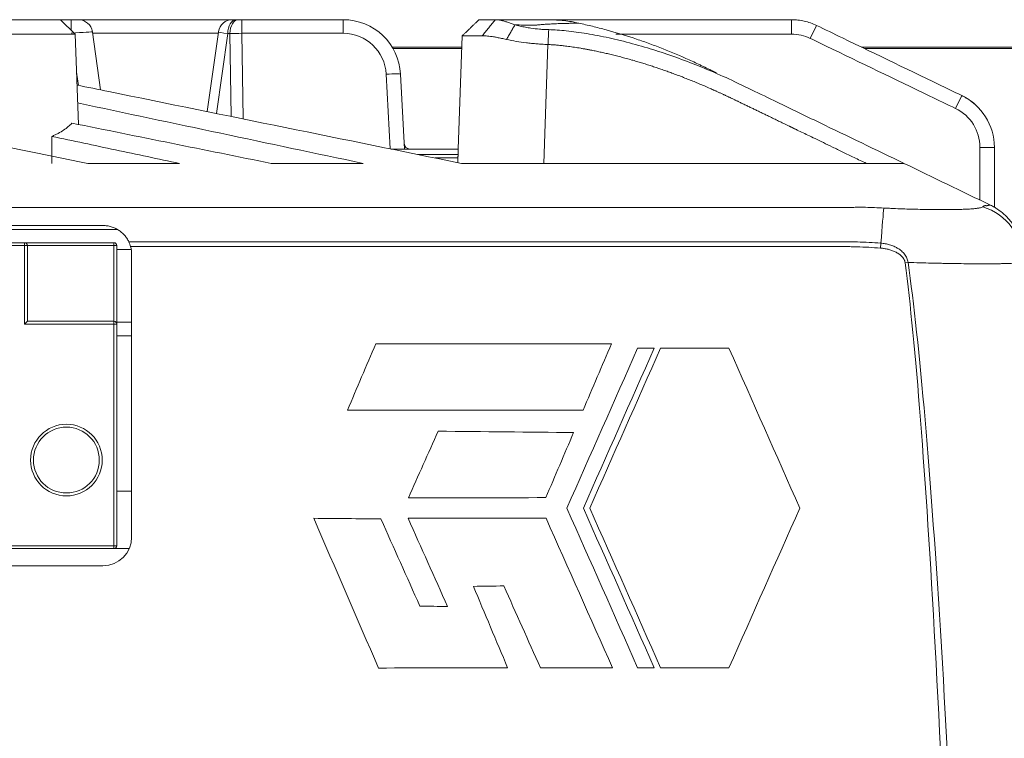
# Model space of a CAD drawing. Header units: millimetres. Extents: x 990 to 1809, y 0 to 562.
# Tile 22 of 256: x 1336 to 1370, y 214 to 239. Entities that reach past the tile are written whole.
import ezdxf

# ---------------------------------------------------------------- set-up
doc = ezdxf.new("R2010")
doc.units = ezdxf.units.MM
doc.layers.add('1', color=7, linetype='Continuous', true_color=0xffffff)
doc.layers.add('10', color=7, linetype='Continuous')

msp = doc.modelspace()

# ---------------------------------------------------------------- linework, layer by layer
at = {"layer": '1', "color": 7, "linetype": 'Continuous', "lineweight": 18}
for p, q in [((1336.921, 239.46), (1332.512, 239.46)), ((1336.92, 239.46), (1337.296, 239.46)), ((1337.438, 238.96), (1336.921, 239.46)), ((1337.296, 239.46), (1337.546, 239.46)), ((1337.296, 239.46), (1337.296, 239.098)), ((1337.546, 239.46), (1342.913, 239.46)), ((1343.024, 239.46), (1342.913, 239.46)), ((1343.024, 239.46), (1343.1, 239.46)), ((1343.1, 239.46), (1343.24, 239.46)), ((1343.24, 239.46), (1346.761, 239.46)), ((1343.24, 239.46), (1343.24, 238.986)), ((1346.761, 239.46), (1346.761, 238.986)), ((1353.921, 239.46), (1362.364, 239.46)), ((1362.364, 239.46), (1362.364, 238.96)), ((1363.233, 239.261), (1363.016, 238.811)), ((1337.438, 238.96), (1332.269, 238.96)), ((1337.548, 235.817), (1337.438, 238.96)), ((1338.323, 237.018), (1338.041, 239.029)), ((1342.412, 238.986), (1338.047, 238.986)), ((1342.418, 239.029), (1342.03, 236.263)), ((1342.745, 238.977), (1342.355, 236.196)), ((1342.821, 238.977), (1342.745, 238.977)), ((1342.865, 236.093), (1342.821, 238.977)), ((1343.24, 238.986), (1343.286, 236.007)), ((1346.761, 238.986), (1343.24, 238.986)), ((1350.763, 234.954), (1350.901, 238.893)), ((1362.364, 238.96), (1356.25, 238.96)), ((1350.885, 238.506), (1348.463, 238.506)), ((1353.889, 238.597), (1353.744, 234.46)), ((1384.42, 238.506), (1364.795, 238.506)), ((1350.885, 238.454), (1348.495, 238.454)), ((1384.42, 238.454), (1364.902, 238.454)), ((1337.549, 237.175), (1337.484, 237.64)), ((1348.395, 234.967), (1348.258, 237.564)), ((1348.758, 237.564), (1348.894, 234.96)), ((1368.29, 236.82), (1368.073, 236.369)), ((1348.427, 234.96), (1350.763, 234.96)), ((1350.76, 234.77), (1349.357, 234.77)), ((1369.421, 235.019), (1368.921, 235.019)), ((1368.921, 233.184), (1368.921, 235.019)), ((1369.421, 235.019), (1369.421, 232.933)), ((1349.951, 234.649), (1350.756, 234.649)), ((1321.355, 232.16), (1338.905, 232.16)), ((1365.459, 231.514), (1365.472, 231.684)), ((1339.389, 231.46), (1338.885, 231.46)), ((1339.401, 221.46), (1339.401, 231.3)), ((1366.318, 231.003), (1366.417, 231.016)), ((1338.885, 228.942), (1339.401, 228.942)), ((1339.401, 228.46), (1338.885, 228.46)), ((1321.865, 220.46), (1338.401, 220.46))]:
    msp.add_line(p, q, dxfattribs=at)
for centre, radius, start, end in [((1337.546, 238.96), 0.5, 8.9993, 90), ((1342.913, 238.96), 0.5, 90, 170.2623), ((1346.761, 237.46), 2, 3, 90), ((1346.761, 237.486), 1.5, 3, 90), ((1362.364, 237.46), 1.5, 64.2306, 90), ((1367.421, 235.019), 2, 0, 64.2307), ((1367.421, 235.019), 1.5, 0, 64.2307), ((1349.084, 235.16), 0.2, 183, 270), ((1338.401, 231.3), 1, 0, 15.358), ((1338.401, 221.46), 1, 270, 0)]:
    msp.add_arc(centre, radius, start, end, dxfattribs=at)
for centre, major_axis, ratio, start_param, end_param in [((1343.024, 238.96), (0, -0.5), 0.559386, 3.141593, 4.677482), ((1343.1, 238.96), (0, -0.5), 0.559386, 3.141593, 4.677482), ((1337.294, 238.96), (0.748, 0.069), 0.034479, 0.001626, 1.565148), ((1343.165, 238.96), (-0.748, 0.069), 0.034479, 6.267738, 7.259817), ((1343.24, 238.96), (0.75, 0.008), 0.034886, 1.570177, 2.163488), ((1348.258, 237.538), (-0.499, -0.026), 0.052264, 3.141593, 4.70965), ((1332.203, 182.489), (2.58, 104.745), 0.034483, 5.232411, 5.242779), ((1365.421, 231.004), (-0.161, -1.993), 0.002114, 3.442173, 4.364609), ((1368.421, 231.053), (2, 0), 0.99474, 0, 1.267587), ((1365.421, 62.546), (0, -171.907), 0.026177, 2.450233, 2.9409), ((1365.421, 62.546), (0, 171.92), 0.029083, 5.591826, 6.082492)]:
    msp.add_ellipse(centre, major_axis=major_axis, ratio=ratio, start_param=start_param, end_param=end_param, dxfattribs=at)
for points, degree in [([(1350.901, 238.893), (1351.488, 239.46)], 1), ([(1351.488, 239.46), (1351.486, 239.46), (1351.779, 239.46), (1352.05, 239.46)], 2), ([(1351.601, 238.901), (1352.05, 239.46)], 1), ([(1352.447, 238.773), (1352.737, 239.279)], 1), ([(1353.928, 239.457), (1353.853, 239.459), (1353.779, 239.46), (1353.706, 239.46)], 3), ([(1353.889, 238.597), (1353.915, 239.113)], 1), ([(1341.066, 234.46), (1340.001, 234.46), (1338.936, 234.46), (1337.871, 234.46)], 3), ([(1347.456, 234.46), (1346.391, 234.46), (1345.326, 234.46), (1344.261, 234.46)], 3), ([(1369.29, 233.006), (1368.285, 233.491), (1367.28, 233.976), (1366.275, 234.461)], 3), ([(1346.912, 225.874), (1347.24, 226.646), (1347.568, 227.417), (1347.897, 228.188)], 3), ([(1347.897, 228.188), (1350.63, 228.188), (1353.364, 228.188), (1356.097, 228.188)], 3), ([(1357.009, 228.032), (1356.188, 226.178), (1355.366, 224.324), (1354.544, 222.47)], 3), ([(1356.097, 228.188), (1355.768, 227.417), (1355.44, 226.646), (1355.111, 225.875)], 3), ([(1355.119, 222.47), (1355.941, 224.324), (1356.763, 226.178), (1357.585, 228.032)], 3), ([(1357.807, 228.032), (1356.985, 226.178), (1356.163, 224.324), (1355.341, 222.47)], 3), ([(1357.585, 228.032), (1357.393, 228.032), (1357.201, 228.032), (1357.009, 228.032)], 3), ([(1360.187, 228.032), (1359.393, 228.032), (1358.6, 228.032), (1357.807, 228.032)], 3), ([(1362.652, 222.47), (1361.83, 224.324), (1361.009, 226.178), (1360.187, 228.032)], 3), ([(1355.111, 225.875), (1352.378, 225.875), (1349.645, 225.874), (1346.912, 225.874)], 3), ([(1350.067, 225.144), (1349.721, 224.37), (1349.375, 223.597), (1349.03, 222.824)], 3), ([(1354.78, 225.097), (1353.209, 225.113), (1351.638, 225.128), (1350.067, 225.144)], 3), ([(1353.813, 222.832), (1354.135, 223.587), (1354.457, 224.342), (1354.78, 225.097)], 3), ([(1349.03, 222.824), (1350.624, 222.827), (1352.218, 222.83), (1353.813, 222.832)], 3), ([(1354.544, 222.47), (1355.366, 220.617), (1356.188, 218.763), (1357.009, 216.909)], 3), ([(1357.585, 216.909), (1356.763, 218.763), (1355.941, 220.617), (1355.119, 222.47)], 3), ([(1355.341, 222.47), (1356.163, 220.617), (1356.985, 218.763), (1357.807, 216.909)], 3), ([(1360.187, 216.909), (1361.009, 218.763), (1361.83, 220.617), (1362.652, 222.47)], 3), ([(1345.741, 222.113), (1346.519, 222.106), (1347.297, 222.1), (1348.075, 222.093)], 3), ([(1347.988, 216.905), (1347.239, 218.641), (1346.49, 220.377), (1345.741, 222.113)], 3), ([(1348.075, 222.093), (1348.527, 221.082), (1348.978, 220.07), (1349.429, 219.059)], 3), ([(1349.022, 222.113), (1350.623, 222.113), (1352.225, 222.113), (1353.826, 222.113)], 3), ([(1350.393, 219.044), (1349.936, 220.067), (1349.479, 221.09), (1349.022, 222.113)], 3), ([(1353.826, 222.113), (1354.596, 220.378), (1355.365, 218.644), (1356.134, 216.909)], 3), ([(1352.354, 219.761), (1352.001, 219.756), (1351.648, 219.75), (1351.295, 219.745)], 3), ([(1351.295, 219.745), (1351.691, 218.801), (1352.088, 217.857), (1352.484, 216.913)], 3), ([(1353.623, 216.915), (1353.2, 217.864), (1352.777, 218.813), (1352.354, 219.761)], 3), ([(1349.429, 219.059), (1349.751, 219.054), (1350.072, 219.049), (1350.393, 219.044)], 3), ([(1352.484, 216.913), (1350.986, 216.911), (1349.487, 216.908), (1347.988, 216.905)], 3), ([(1356.134, 216.909), (1355.297, 216.911), (1354.46, 216.913), (1353.623, 216.915)], 3), ([(1357.009, 216.909), (1357.201, 216.909), (1357.393, 216.909), (1357.585, 216.909)], 3), ([(1357.807, 216.909), (1358.6, 216.909), (1359.393, 216.909), (1360.187, 216.909)], 3)]:
    msp.add_open_spline(points, degree=degree, dxfattribs=at)
for points, degree, knots in [([(1352.05, 239.46), (1352.327, 239.46), (1352.604, 239.46), (1353.018, 239.46), (1353.157, 239.46), (1353.312, 239.46), (1353.33, 239.46), (1353.364, 239.46), (1353.382, 239.46), (1353.433, 239.46), (1353.468, 239.46), (1353.571, 239.46), (1353.639, 239.46), (1353.706, 239.46)], 3, [0, 0, 0, 0, 0.5, 0.5, 0.75, 0.75, 0.78125, 0.78125, 0.8125, 0.8125, 0.875, 0.875, 1, 1, 1, 1]), ([(1352.05, 239.46), (1352.083, 239.459), (1352.147, 239.456), (1352.253, 239.437), (1352.365, 239.409), (1352.483, 239.372), (1352.606, 239.329), (1352.694, 239.296), (1352.737, 239.279)], 3, [0, 0, 0, 0, 0.171149, 0.339877, 0.506656, 0.671956, 0.83625, 1, 1, 1, 1]), ([(1354.957, 239.339), (1354.878, 239.338), (1354.796, 239.337), (1354.669, 239.334), (1354.627, 239.333), (1354.54, 239.331), (1354.495, 239.33), (1354.362, 239.326), (1354.272, 239.323), (1354.134, 239.318), (1354.088, 239.316), (1354.017, 239.312), (1353.994, 239.311), (1353.947, 239.308), (1353.924, 239.307), (1353.853, 239.303), (1353.805, 239.3), (1353.71, 239.293), (1353.662, 239.289), (1353.589, 239.283), (1353.565, 239.28), (1353.529, 239.277), (1353.516, 239.275), (1353.492, 239.273), (1353.48, 239.272), (1353.465, 239.269), (1353.462, 239.269), (1353.456, 239.268), (1353.447, 239.267), (1353.438, 239.266), (1353.426, 239.265), (1353.414, 239.264), (1353.395, 239.264), (1353.383, 239.264), (1353.371, 239.264), (1353.365, 239.264), (1353.347, 239.265), (1353.334, 239.265), (1353.225, 239.268), (1353.127, 239.27), (1352.932, 239.275), (1352.835, 239.277), (1352.737, 239.279)], 3, [0, 0, 0, 0, 0.125, 0.125, 0.1875, 0.1875, 0.25, 0.25, 0.375, 0.375, 0.4375, 0.4375, 0.46875, 0.46875, 0.5, 0.5, 0.5625, 0.5625, 0.625, 0.625, 0.65625, 0.65625, 0.671875, 0.671875, 0.6875, 0.6875, 0.691406, 0.691406, 0.695312, 0.703125, 0.703125, 0.710937, 0.71875, 0.726562, 0.726562, 0.734375, 0.734375, 0.75, 0.75, 0.875, 0.875, 1, 1, 1, 1]), ([(1352.737, 239.279), (1352.797, 239.264), (1352.915, 239.234), (1353.102, 239.196), (1353.328, 239.159), (1353.546, 239.134), (1353.726, 239.118), (1353.832, 239.114), (1353.887, 239.113), (1353.915, 239.113)], 3, [0, 0, 0, 0, 0.165312, 0.329797, 0.49448, 0.743484, 0.867807, 0.932792, 1, 1, 1, 1]), ([(1354.957, 239.339), (1354.789, 239.381), (1354.618, 239.409), (1354.361, 239.437), (1354.274, 239.443), (1354.102, 239.453), (1354.015, 239.456), (1353.928, 239.457)], 3, [0, 0, 0, 0, 0.5, 0.5, 0.75, 0.75, 1, 1, 1, 1]), ([(1359.75, 237.611), (1359.69, 237.64), (1359.631, 237.669), (1359.498, 237.733), (1359.424, 237.768), (1359.332, 237.813), (1359.314, 237.822), (1359.277, 237.839), (1359.259, 237.848), (1359.222, 237.866), (1359.204, 237.875), (1359.167, 237.893), (1359.148, 237.901), (1358.982, 237.98), (1358.834, 238.049), (1358.386, 238.248), (1358.084, 238.374), (1357.625, 238.551), (1357.471, 238.609), (1357.163, 238.719), (1357.008, 238.772), (1356.542, 238.926), (1356.228, 239.021), (1355.755, 239.15), (1355.596, 239.191), (1355.278, 239.268), (1355.118, 239.305), (1354.957, 239.339)], 3, [0, 0, 0, 0, 0.038693, 0.038693, 0.086758, 0.086758, 0.098774, 0.098774, 0.110791, 0.110791, 0.122807, 0.122807, 0.134823, 0.134823, 0.230954, 0.230954, 0.423216, 0.423216, 0.519346, 0.519346, 0.615477, 0.615477, 0.807739, 0.807739, 0.903869, 0.903869, 1, 1, 1, 1]), ([(1362.364, 239.46), (1362.439, 239.46), (1362.514, 239.456), (1362.662, 239.439), (1362.735, 239.426), (1362.881, 239.393), (1362.953, 239.373), (1363.095, 239.323), (1363.165, 239.294), (1363.233, 239.261)], 3, [0, 0, 0, 0, 0.25, 0.25, 0.5, 0.5, 0.75, 0.75, 1, 1, 1, 1]), ([(1363.233, 239.261), (1363.533, 239.116), (1363.833, 238.971), (1365.334, 238.247), (1366.535, 237.667), (1367.921, 236.998), (1368.105, 236.909), (1368.29, 236.82)], 3, [0, 0, 0, 0, 0.178081, 0.178081, 0.890407, 0.890407, 1, 1, 1, 1]), ([(1363.233, 239.261), (1363.533, 239.116), (1363.833, 238.971), (1365.334, 238.247), (1366.535, 237.667), (1367.921, 236.998), (1368.105, 236.909), (1368.29, 236.82)], 3, [0, 0, 0, 0, 0.178081, 0.178081, 0.890407, 0.890407, 1, 1, 1, 1]), ([(1351.601, 238.901), (1351.549, 238.901), (1351.445, 238.901), (1351.309, 238.901), (1351.189, 238.9), (1351.087, 238.899), (1351.006, 238.898), (1350.946, 238.897), (1350.908, 238.895), (1350.903, 238.894), (1350.901, 238.893)], 3, [0, 0, 0, 0, 0.118915, 0.239567, 0.361955, 0.486083, 0.61195, 0.739558, 0.868907, 1, 1, 1, 1]), ([(1352.447, 238.773), (1352.387, 238.786), (1352.276, 238.81), (1352.127, 238.84), (1351.962, 238.87), (1351.784, 238.895), (1351.66, 238.899), (1351.601, 238.901)], 3, [0, 0, 0, 0, 0.187852, 0.353716, 0.497644, 0.758209, 1, 1, 1, 1]), ([(1353.915, 239.113), (1354.012, 239.109), (1354.217, 239.102), (1354.535, 239.073), (1354.878, 239.032), (1355.242, 238.977), (1355.755, 238.885), (1356.43, 238.735), (1357.232, 238.518), (1358.046, 238.26), (1358.821, 237.979), (1359.609, 237.659), (1360.317, 237.34), (1361.074, 236.971), (1361.807, 236.618), (1362.593, 236.238), (1364.065, 235.528), (1365.296, 234.934), (1366.278, 234.46)], 3, [0, 0, 0, 0, 0.022008, 0.046126, 0.07215, 0.099918, 0.129228, 0.189692, 0.255762, 0.316548, 0.382237, 0.441653, 0.508211, 0.557341, 0.631442, 0.69173, 0.754287, 1, 1, 1, 1]), ([(1368.073, 236.369), (1367.772, 236.514), (1367.472, 236.659), (1365.971, 237.384), (1364.771, 237.963), (1363.385, 238.632), (1363.2, 238.721), (1363.016, 238.811)], 3, [0, 0, 0, 0, 0.178081, 0.178081, 0.890407, 0.890407, 1, 1, 1, 1]), ([(1353.889, 238.597), (1353.816, 238.601), (1353.689, 238.607), (1353.499, 238.619), (1353.32, 238.635), (1353.076, 238.662), (1352.778, 238.704), (1352.558, 238.75), (1352.447, 238.773)], 3, [0, 0, 0, 0, 0.14379, 0.251617, 0.377609, 0.502955, 0.749586, 1, 1, 1, 1]), ([(1364.969, 234.46), (1362.786, 235.514), (1362.289, 235.754), (1361.619, 236.078), (1360.613, 236.563), (1360.278, 236.724), (1359.961, 236.878), (1359.603, 237.036), (1358.197, 237.66), (1356.807, 238.057), (1356.061, 238.27), (1355.365, 238.405), (1354.542, 238.564), (1353.889, 238.597)], 2, [0, 0, 0, 0.25, 0.25, 0.375, 0.4375, 0.4375, 0.5, 0.5, 0.75, 0.75, 0.875, 0.875, 1, 1, 1]), ([(1337.5, 237.185), (1337.869, 237.11), (1338.238, 237.035), (1342.698, 236.126), (1346.79, 235.293), (1350.883, 234.46)], 3, [0, 0, 0, 0, 0.082656, 0.082656, 1, 1, 1, 1]), ([(1368.806, 236.461), (1368.789, 236.477), (1368.704, 236.556), (1368.613, 236.627), (1368.496, 236.705), (1368.456, 236.73), (1368.374, 236.777), (1368.332, 236.799), (1368.29, 236.82)], 3, [0, 0, 0, 0, 0.109578, 0.554789, 0.554789, 0.777395, 0.777395, 1, 1, 1, 1]), ([(1347.456, 234.46), (1345.806, 234.809), (1344.156, 235.158), (1340.844, 235.859), (1339.183, 236.211), (1337.522, 236.563)], 3, [0, 0, 0, 0, 0.498332, 0.498332, 1, 1, 1, 1]), ([(1336.624, 235.4), (1336.663, 235.417), (1336.719, 235.443), (1336.774, 235.47), (1336.809, 235.488), (1336.827, 235.497), (1336.913, 235.544), (1336.976, 235.581), (1337.092, 235.659), (1337.199, 235.738), (1337.285, 235.82), (1337.323, 235.862)], 3, [0, 0, 0, 0, 0.125, 0.1875, 0.1875, 0.25, 0.25, 0.5, 0.5, 0.75, 1, 1, 1, 1]), ([(1337.323, 235.862), (1338.477, 235.629), (1339.631, 235.396), (1341.944, 234.928), (1343.102, 234.694), (1344.261, 234.46)], 3, [0, 0, 0, 0, 0.499007, 0.499007, 1, 1, 1, 1]), ([(1341.066, 234.46), (1340.324, 234.617), (1339.583, 234.774), (1338.102, 235.087), (1337.363, 235.244), (1336.624, 235.4)], 3, [0, 0, 0, 0, 0.500857, 0.500857, 1, 1, 1, 1]), ([(1335.149, 235.01), (1335.606, 234.917), (1336.064, 234.825), (1336.971, 234.642), (1337.421, 234.551), (1337.871, 234.46)], 3, [0, 0, 0, 0, 0.503965, 0.503965, 1, 1, 1, 1]), ([(1350.756, 234.649), (1350.756, 234.659), (1350.757, 234.67), (1350.757, 234.69), (1350.758, 234.7), (1350.759, 234.73), (1350.76, 234.75), (1350.76, 234.77)], 3, [0, 0, 0, 0, 0.250347, 0.250347, 0.500694, 0.500694, 1, 1, 1, 1]), ([(1350.763, 234.954), (1350.763, 234.948), (1350.763, 234.94), (1350.763, 234.923), (1350.763, 234.917), (1350.763, 234.903), (1350.763, 234.895), (1350.763, 234.883), (1350.763, 234.879), (1350.762, 234.87), (1350.762, 234.865), (1350.762, 234.852), (1350.762, 234.842), (1350.762, 234.822), (1350.761, 234.812), (1350.761, 234.791), (1350.761, 234.781), (1350.76, 234.77)], 3, [0, 0, 0, 0, 0.25, 0.25, 0.375, 0.375, 0.5, 0.5, 0.5625, 0.5625, 0.625, 0.625, 0.75, 0.75, 0.875, 0.875, 1, 1, 1, 1]), ([(1350.756, 234.649), (1350.756, 234.637), (1350.755, 234.624), (1350.755, 234.606), (1350.755, 234.6), (1350.755, 234.588), (1350.754, 234.582), (1350.754, 234.564), (1350.754, 234.554), (1350.754, 234.533), (1350.754, 234.523), (1350.755, 234.506), (1350.755, 234.498), (1350.756, 234.489), (1350.756, 234.487), (1350.757, 234.485)], 3, [0, 0, 0, 0, 0.188524, 0.188524, 0.282786, 0.282786, 0.377047, 0.377047, 0.565571, 0.565571, 0.754095, 0.754095, 0.942619, 0.942619, 1, 1, 1, 1]), ([(1366.278, 234.46), (1366.278, 234.46), (1366.278, 234.46), (1366.278, 234.46), (1366.278, 234.46), (1366.277, 234.46), (1366.275, 234.46), (1366.262, 234.46), (1366.227, 234.46), (1366.175, 234.46), (1366.106, 234.46), (1366.023, 234.46), (1365.926, 234.46), (1365.819, 234.46), (1365.723, 234.46), (1365.657, 234.46), (1365.627, 234.46), (1365.611, 234.46), (1365.594, 234.46), (1365.558, 234.46), (1365.5, 234.46), (1365.432, 234.46), (1365.383, 234.46), (1365.358, 234.46), (1365.333, 234.46), (1365.28, 234.46), (1365.082, 234.46), (1364.663, 234.46), (1363.943, 234.46), (1363.087, 234.46), (1362.125, 234.46), (1361.266, 234.46), (1360.695, 234.46), (1360.453, 234.46), (1360.365, 234.46), (1360.276, 234.46), (1360.166, 234.46), (1359.727, 234.46), (1358.977, 234.46), (1357.568, 234.46), (1355.101, 234.46), (1352.755, 234.46), (1351.114, 234.46), (1350.883, 234.46)], 3, [0, 0, 0, 0, 0.157192, 0.162323, 0.164888, 0.167454, 0.172585, 0.193109, 0.213633, 0.234157, 0.254681, 0.275205, 0.295729, 0.316253, 0.336778, 0.34704, 0.349605, 0.352171, 0.354736, 0.357302, 0.367564, 0.377826, 0.380391, 0.382957, 0.385522, 0.388088, 0.39835, 0.439398, 0.480446, 0.521494, 0.562543, 0.603591, 0.624115, 0.629246, 0.631812, 0.634377, 0.639508, 0.644639, 0.685687, 0.726735, 0.808832, 0.973025, 1, 1, 1, 1]), ([(1369.018, 232.951), (1369.024, 232.957), (1369.031, 232.962), (1369.041, 232.968), (1369.045, 232.97), (1369.05, 232.973), (1369.052, 232.974), (1369.055, 232.976), (1369.057, 232.977), (1369.063, 232.979), (1369.067, 232.981), (1369.074, 232.984), (1369.078, 232.985), (1369.09, 232.988), (1369.099, 232.99), (1369.112, 232.991), (1369.116, 232.991), (1369.125, 232.991), (1369.13, 232.991), (1369.137, 232.99), (1369.139, 232.99), (1369.143, 232.99), (1369.144, 232.989), (1369.146, 232.989), (1369.147, 232.989), (1369.15, 232.989), (1369.152, 232.988), (1369.154, 232.988), (1369.156, 232.987), (1369.157, 232.987), (1369.16, 232.986), (1369.162, 232.986), (1369.163, 232.986), (1369.163, 232.986), (1369.164, 232.987), (1369.165, 232.987), (1369.167, 232.988), (1369.168, 232.988), (1369.172, 232.989), (1369.174, 232.99), (1369.186, 232.994), (1369.196, 232.997), (1369.214, 233.001), (1369.224, 233.003), (1369.25, 233.008), (1369.265, 233.009), (1369.281, 233.008), (1369.285, 233.007), (1369.289, 233.006), (1369.289, 233.006), (1369.29, 233.006), (1369.29, 233.006), (1369.29, 233.006), (1369.29, 233.006), (1369.29, 233.006), (1369.29, 233.006), (1369.29, 233.006), (1369.29, 233.006), (1369.29, 233.006), (1369.29, 233.006), (1369.29, 233.006)], 3, [0, 0, 0, 0, 0.0168, 0.0168, 0.025199, 0.025199, 0.029399, 0.029399, 0.033599, 0.033599, 0.041999, 0.041999, 0.050399, 0.050399, 0.067198, 0.067198, 0.075598, 0.075598, 0.083998, 0.083998, 0.088198, 0.088198, 0.090298, 0.090298, 0.092398, 0.092398, 0.094498, 0.095547, 0.095547, 0.096597, 0.096597, 0.100797, 0.100797, 0.102897, 0.102897, 0.104997, 0.109197, 0.117597, 0.117597, 0.134396, 0.134396, 0.201595, 0.201595, 0.268793, 0.268793, 0.403189, 0.403189, 0.470388, 0.470388, 0.478787, 0.478787, 0.482987, 0.482987, 0.487187, 0.487187, 0.503987, 0.503987, 0.537586, 0.537586, 1, 1, 1, 1]), ([(1370.421, 231.204), (1370.421, 231.299), (1370.414, 231.392), (1370.388, 231.576), (1370.369, 231.667), (1370.336, 231.779), (1370.329, 231.802), (1370.315, 231.846), (1370.307, 231.868), (1370.283, 231.935), (1370.265, 231.978), (1370.208, 232.106), (1370.165, 232.188), (1370.091, 232.306), (1370.064, 232.345), (1370.023, 232.401), (1370.009, 232.42), (1369.98, 232.457), (1369.965, 232.475), (1369.889, 232.565), (1369.76, 232.699), (1369.613, 232.813), (1369.496, 232.891), (1369.456, 232.916), (1369.374, 232.963), (1369.332, 232.985), (1369.29, 233.006)], 3, [0, 0, 0, 0, 0.125, 0.125, 0.25, 0.25, 0.28125, 0.28125, 0.3125, 0.3125, 0.375, 0.375, 0.5, 0.5, 0.5625, 0.5625, 0.59375, 0.59375, 0.625, 0.625, 0.75, 0.875, 0.875, 0.9375, 0.9375, 1, 1, 1, 1]), ([(1283.921, 232.921), (1297.529, 232.921), (1311.138, 232.921), (1331.552, 232.921), (1341.758, 232.921), (1351.965, 232.921), (1357.068, 232.921), (1358.769, 232.921), (1361.321, 232.921), (1362.172, 232.921), (1363.235, 232.921), (1363.447, 232.921), (1363.766, 232.921), (1363.873, 232.921), (1364.032, 232.921), (1364.085, 232.921), (1364.165, 232.921), (1364.192, 232.921), (1364.225, 232.921), (1364.231, 232.921), (1364.245, 232.922), (1364.258, 232.922), (1364.271, 232.922), (1364.285, 232.923), (1364.291, 232.924), (1364.311, 232.925), (1364.324, 232.925), (1364.351, 232.926), (1364.364, 232.927), (1364.404, 232.928), (1364.431, 232.929), (1364.511, 232.931), (1364.564, 232.932), (1364.723, 232.934), (1364.829, 232.934), (1365.148, 232.929), (1365.361, 232.92), (1365.573, 232.908)], 3, [0, 0, 0, 0, 0.5, 0.5, 0.75, 0.875, 0.875, 0.9375, 0.9375, 0.96875, 0.96875, 0.976563, 0.976563, 0.980469, 0.980469, 0.982422, 0.982422, 0.983398, 0.983398, 0.983643, 0.983643, 0.983887, 0.984131, 0.984131, 0.984375, 0.984375, 0.984863, 0.984863, 0.985352, 0.985352, 0.986328, 0.986328, 0.988281, 0.988281, 0.992188, 0.992188, 1, 1, 1, 1]), ([(1365.573, 232.908), (1365.628, 232.905), (1365.683, 232.902), (1365.792, 232.897), (1365.847, 232.894), (1366.01, 232.887), (1366.117, 232.882), (1366.328, 232.874), (1366.432, 232.871), (1366.638, 232.865), (1366.739, 232.863), (1366.889, 232.86), (1366.939, 232.859), (1367.037, 232.857), (1367.182, 232.855), (1367.32, 232.853), (1367.5, 232.852), (1367.587, 232.852), (1367.714, 232.852), (1367.755, 232.853), (1367.816, 232.853), (1367.837, 232.853), (1367.877, 232.853), (1367.976, 232.854), (1368.069, 232.856), (1368.211, 232.859), (1368.278, 232.861), (1368.373, 232.864), (1368.404, 232.866), (1368.464, 232.868), (1368.493, 232.87), (1368.576, 232.874), (1368.626, 232.878), (1368.72, 232.885), (1368.762, 232.89), (1368.819, 232.897), (1368.837, 232.899), (1368.871, 232.904), (1368.886, 232.907), (1368.959, 232.922), (1368.998, 232.935), (1369.018, 232.951)], 3, [0, 0, 0, 0, 0.03125, 0.03125, 0.0625, 0.0625, 0.125, 0.125, 0.1875, 0.1875, 0.25, 0.25, 0.28125, 0.28125, 0.3125, 0.375, 0.375, 0.4375, 0.4375, 0.46875, 0.46875, 0.484375, 0.484375, 0.5, 0.5625, 0.5625, 0.625, 0.625, 0.65625, 0.65625, 0.6875, 0.6875, 0.75, 0.75, 0.8125, 0.8125, 0.84375, 0.84375, 0.875, 0.875, 1, 1, 1, 1]), ([(1338.401, 232.3), (1337.068, 232.3), (1335.735, 232.3), (1330.223, 232.3), (1326.044, 232.3), (1321.865, 232.3)], 3, [0, 0, 0, 0, 0.241896, 0.241896, 1, 1, 1, 1]), ([(1339.302, 231.734), (1339.282, 231.776), (1339.259, 231.816), (1339.209, 231.892), (1339.181, 231.928), (1339.136, 231.979), (1339.12, 231.996), (1339.087, 232.028), (1339.07, 232.043), (1339.018, 232.088), (1338.982, 232.115), (1338.905, 232.165), (1338.865, 232.187), (1338.801, 232.217), (1338.779, 232.226), (1338.734, 232.243), (1338.712, 232.251), (1338.643, 232.271), (1338.597, 232.282), (1338.524, 232.293), (1338.5, 232.295), (1338.451, 232.299), (1338.426, 232.3), (1338.401, 232.3)], 3, [0, 0, 0, 0, 0.125, 0.125, 0.25, 0.25, 0.3125, 0.3125, 0.375, 0.375, 0.5, 0.5, 0.625, 0.625, 0.6875, 0.6875, 0.75, 0.75, 0.875, 0.875, 0.9375, 0.9375, 1, 1, 1, 1]), ([(1339.366, 231.565), (1339.357, 231.595), (1339.348, 231.624), (1339.327, 231.68), (1339.315, 231.707), (1339.302, 231.734)], 3, [0, 0, 0, 0, 0.5, 0.5, 1, 1, 1, 1]), ([(1339.302, 231.734), (1343.664, 231.734), (1348.025, 231.734), (1354.568, 231.734), (1356.749, 231.734), (1360.02, 231.734), (1361.11, 231.734), (1362.746, 231.734), (1363.291, 231.734), (1363.972, 231.734), (1364.109, 231.734), (1364.381, 231.734), (1364.518, 231.731), (1364.79, 231.723), (1364.926, 231.717), (1365.199, 231.703), (1365.335, 231.694), (1365.472, 231.684)], 3, [0, 0, 0, 0, 0.5, 0.5, 0.75, 0.75, 0.875, 0.875, 0.9375, 0.9375, 0.953125, 0.953125, 0.96875, 0.96875, 0.984375, 0.984375, 1, 1, 1, 1]), ([(1365.472, 231.684), (1365.498, 231.682), (1365.524, 231.679), (1365.575, 231.673), (1365.601, 231.669), (1365.678, 231.655), (1365.729, 231.643), (1365.828, 231.614), (1365.876, 231.596), (1365.947, 231.566), (1365.971, 231.555), (1366.005, 231.537), (1366.017, 231.531), (1366.04, 231.518), (1366.051, 231.512), (1366.107, 231.478), (1366.149, 231.448), (1366.209, 231.397), (1366.228, 231.38), (1366.264, 231.342), (1366.281, 231.322), (1366.329, 231.26), (1366.357, 231.216), (1366.398, 231.119), (1366.412, 231.068), (1366.417, 231.016)], 3, [0, 0, 0, 0, 0.0625, 0.0625, 0.125, 0.125, 0.25, 0.25, 0.375, 0.375, 0.4375, 0.4375, 0.46875, 0.46875, 0.5, 0.5, 0.625, 0.625, 0.6875, 0.6875, 0.75, 0.75, 0.875, 0.875, 1, 1, 1, 1]), ([(1365.459, 231.514), (1365.323, 231.524), (1365.187, 231.533), (1364.916, 231.548), (1364.78, 231.554), (1364.576, 231.56), (1364.508, 231.562), (1364.406, 231.564), (1364.372, 231.564), (1364.304, 231.565), (1364.27, 231.565), (1364.101, 231.565), (1363.965, 231.565), (1363.285, 231.565), (1362.742, 231.565), (1361.111, 231.565), (1360.023, 231.565), (1356.762, 231.565), (1350.238, 231.565), (1343.715, 231.565), (1339.366, 231.565)], 3, [0, 0, 0, 0, 0.015625, 0.015625, 0.03125, 0.03125, 0.039062, 0.039062, 0.042969, 0.042969, 0.046875, 0.046875, 0.0625, 0.0625, 0.125, 0.125, 0.25, 0.25, 0.5, 1, 1, 1, 1]), ([(1366.318, 231.003), (1366.315, 231.025), (1366.309, 231.047), (1366.298, 231.079), (1366.294, 231.089), (1366.285, 231.109), (1366.28, 231.119), (1366.263, 231.149), (1366.251, 231.167), (1366.223, 231.202), (1366.208, 231.219), (1366.184, 231.242), (1366.176, 231.25), (1366.159, 231.265), (1366.134, 231.287), (1366.107, 231.306), (1366.07, 231.331), (1366.051, 231.342), (1366.012, 231.364), (1365.993, 231.375), (1365.932, 231.404), (1365.891, 231.42), (1365.807, 231.449), (1365.765, 231.462), (1365.679, 231.483), (1365.636, 231.492), (1365.548, 231.505), (1365.503, 231.511), (1365.459, 231.514)], 3, [0, 0, 0, 0, 0.0625, 0.0625, 0.09375, 0.09375, 0.125, 0.125, 0.1875, 0.1875, 0.25, 0.25, 0.28125, 0.28125, 0.3125, 0.375, 0.375, 0.4375, 0.4375, 0.5, 0.5, 0.625, 0.625, 0.75, 0.75, 0.875, 0.875, 1, 1, 1, 1]), ([(1370.421, 231.053), (1370.421, 231.045), (1370.408, 231.032), (1370.372, 231.021), (1370.335, 231.013), (1370.321, 231.01), (1370.298, 231.007), (1370.29, 231.006), (1370.273, 231.003), (1370.23, 230.998), (1370.177, 230.993), (1370.082, 230.987), (1370.028, 230.984), (1369.91, 230.979), (1369.846, 230.977), (1369.741, 230.974), (1369.704, 230.973), (1369.647, 230.972), (1369.628, 230.971), (1369.589, 230.971), (1369.489, 230.969), (1369.382, 230.968), (1369.201, 230.967), (1369.106, 230.967), (1368.957, 230.967), (1368.905, 230.967), (1368.827, 230.968), (1368.801, 230.968), (1368.747, 230.968), (1368.613, 230.969), (1368.362, 230.971), (1368.007, 230.976), (1367.757, 230.981), (1367.597, 230.984), (1367.564, 230.984), (1367.499, 230.986), (1367.466, 230.987), (1367.368, 230.989), (1367.301, 230.99), (1367.101, 230.995), (1366.832, 231.002), (1366.556, 231.011), (1366.417, 231.016)], 3, [0, 0, 0, 0, 0.0625, 0.125, 0.125, 0.15625, 0.15625, 0.171875, 0.171875, 0.1875, 0.25, 0.25, 0.3125, 0.3125, 0.375, 0.375, 0.40625, 0.40625, 0.421875, 0.421875, 0.4375, 0.5, 0.5, 0.5625, 0.5625, 0.59375, 0.59375, 0.609375, 0.609375, 0.625, 0.6875, 0.75, 0.8125, 0.8125, 0.828125, 0.828125, 0.84375, 0.84375, 0.875, 0.875, 0.9375, 1, 1, 1, 1])]:
    msp.add_open_spline(points, degree=degree, knots=knots, dxfattribs=at)
at = {"layer": '10', "color": 7, "linetype": 'Continuous', "lineweight": 18}
for p, q in [((1324.655, 231.7), (1335.675, 231.7)), ((1335.675, 231.7), (1338.785, 231.7)), ((1335.675, 231.7), (1335.675, 231.6)), ((1338.785, 231.7), (1338.785, 231.6)), ((1335.675, 231.6), (1324.655, 231.6)), ((1335.675, 228.87), (1335.675, 231.6)), ((1335.775, 231.6), (1335.675, 231.6)), ((1338.785, 231.6), (1335.775, 231.6)), ((1335.775, 231.6), (1335.775, 228.97)), ((1338.785, 228.97), (1338.785, 231.6)), ((1338.885, 231.6), (1338.785, 231.6)), ((1338.885, 231.6), (1338.885, 228.87)), ((1335.775, 228.97), (1335.675, 228.87)), ((1335.775, 228.97), (1338.785, 228.97)), ((1338.785, 228.97), (1338.785, 228.87)), ((1338.785, 228.87), (1335.675, 228.87)), ((1338.785, 221.16), (1338.785, 228.87)), ((1338.885, 228.87), (1338.785, 228.87)), ((1338.885, 228.87), (1338.885, 221.16)), ((1338.885, 223.06), (1339.401, 223.06)), ((1321.575, 221.16), (1338.785, 221.16)), ((1338.785, 221.06), (1321.575, 221.06)), ((1338.785, 221.06), (1338.785, 221.16)), ((1338.885, 221.16), (1338.785, 221.16)), ((1339.318, 221.06), (1338.785, 221.06))]:
    msp.add_line(p, q, dxfattribs=at)
for radius in [1.246, 1.146]:
    msp.add_circle((1337.13, 224.14), radius, dxfattribs=at)
for centre, start, end in [((1335.675, 231.6), 0, 90), ((1338.785, 231.6), 0, 90), ((1338.785, 228.87), 0, 90), ((1338.785, 221.16), 270, 0)]:
    msp.add_arc(centre, 0.1, start, end, dxfattribs=at)

doc.saveas('drawing.dxf')
